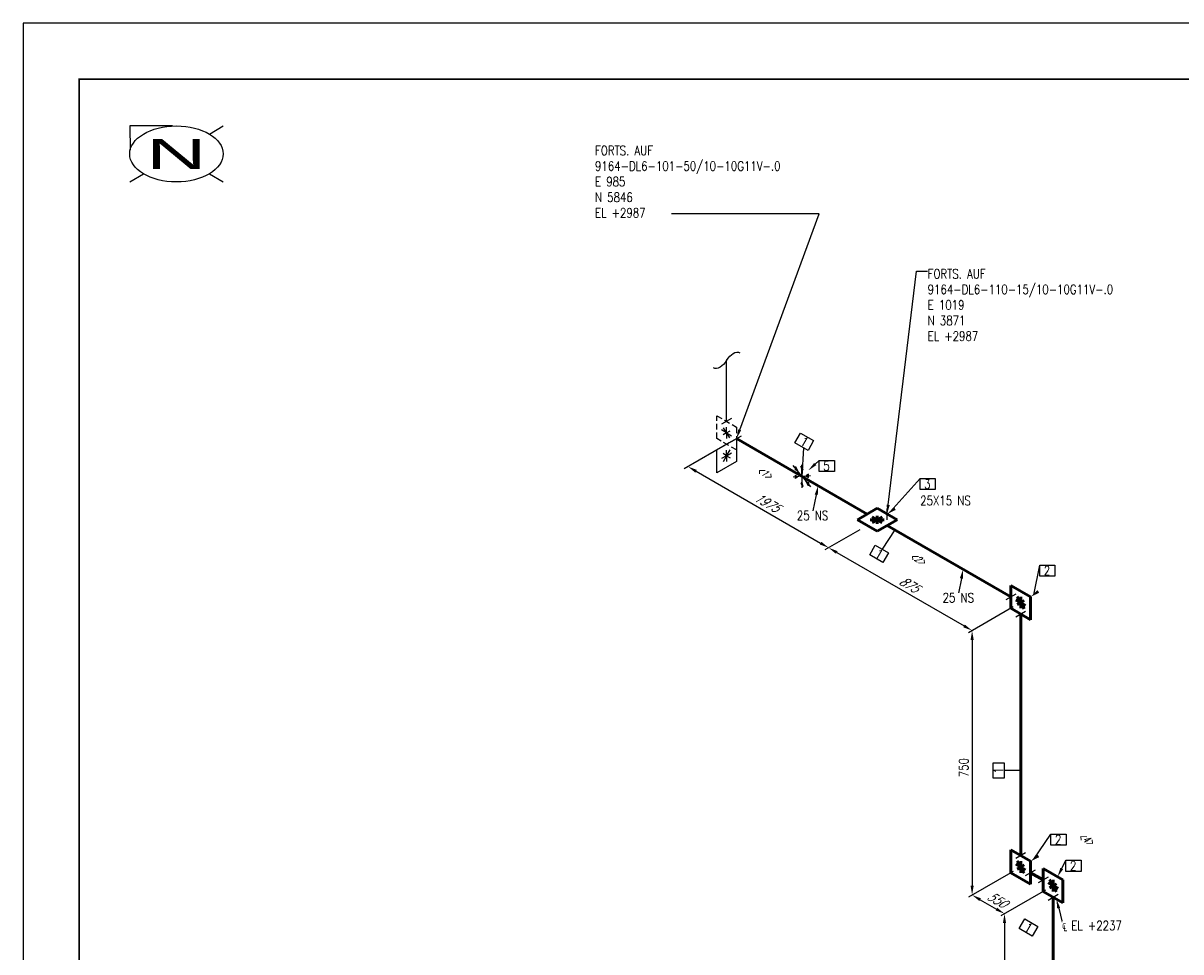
# Model space of a CAD drawing. Header units: millimetres. Extents: x 0 to 594, y 0 to 420.
# Tile 2 of 3: x 0 to 310, y 171 to 420. Entities that reach past the tile are written whole.
import ezdxf
from ezdxf import colors
from ezdxf.entities.mleader import LeaderData, LeaderLine
from ezdxf.enums import TextEntityAlignment as Align
from ezdxf.math import Vec2, Vec3

# ---------------------------------------------------------------- set-up
doc = ezdxf.new("R2010")
doc.units = ezdxf.units.MM
doc.header["$LTSCALE"] = 0.25
doc.set_wipeout_variables(frame=1)
doc.linetypes.add('DASHED2', pattern=[9.525, 6.35, -3.175])
for name, color, linetype in [('Bemaßung', 1, 'Continuous'), ('Beschriftung', 7, 'Continuous'), ('Fortsetzung', 7, 'DASHED2'), ('Title Block', 5, 'Continuous'), ('Verschweißen', 1, 'Continuous')]:
    doc.layers.add(name, color=color, linetype=linetype)
doc.layers.add('Rohr mit kleinem Durchgang', color=30, linetype='Continuous', lineweight=50)
doc.styles.add('AdskIsoAnnotation', font='romans.shx', dxfattribs={"width": 0.8, "height": 1})
doc.styles.add('AdskIsoMetric', font='romans.shx', dxfattribs={"width": 0.8, "height": 2.5})
doc.styles.add('AdskIsoMetric-30', font='romans.shx', dxfattribs={"width": 0.8, "height": 2.5})
doc.styles.add('AdskIsoMetric30', font='romans.shx', dxfattribs={"width": 0.8, "oblique": 30, "height": 2.5})
doc.styles.get("Standard").update_dxf_attribs({"font": 'arial.ttf'})
doc.dimstyles.new('AdskIsoMetric', dxfattribs={"dimtxt": 2.5, "dimasz": 2.5, "dimexe": 1, "dimexo": 2, "dimgap": 0.8, "dimtad": 1, "dimdec": 0, "dimrnd": 1, "dimzin": 0, "dimdsep": 46, "dimtxsty": 'AdskIsoMetric', "dimcen": 0, "dimclrt": 7, "dimadec": 0, "dimazin": 0, "dimtfac": 1, "dimtdec": 0, "dimtmove": 1, "dimatfit": 3, "dimfxl": 1, "dimtfill": 1, "dimfrac": 2, "dimtolj": 1, "dimtzin": 0, "dimarcsym": 0})

# ---------------------------------------------------------------- blocks, each defined once
blk = doc.blocks.new('Title Block')
blk.add_lwpolyline([(0, 0), (594, 0), (594, 420), (0, 420)], close=True)
at = {"const_width": 0.5}
blk.add_lwpolyline([(15, 15), (579, 15), (579, 405), (15, 405)], close=True, dxfattribs=at)
at = {"color": 7}
for tag, p in [('Dienst', (358, 70)), ('NominalSpec', (358, 62)), ('InsulationSpec', (358, 25)), ('InsulationThickness', (358, 17))]:
    blk.add_attdef(tag, p, '', height=3, dxfattribs=at)
for tag, height, p in [('Project_Name', 4.5, (490, 66)), ('Project_Description', 4.5, (490, 53)), ('DWG-NAME', 3, (491, 40)), ('LineNumber', 3, (456, 29)), ('Einheit', 3, (538, 28)), ('Datum', 3, (252, 25)), ('Project_Number', 3, (457, 18)), ('PL', 3, (534, 17)), ('OL', 3, (551, 17)), ('REV.', 3, (570, 17))]:
    blk.add_attdef(tag, text='', height=height, dxfattribs=at).set_placement(p, align=Align.CENTER)
blk = doc.blocks.new('*U4')
at = {"color": 0, "linetype": 'ByBlock', "lineweight": 25}
for p, q in [((-1, 7.48), (-12.5, 7.5)), ((-12.5, 7.5), (-12.39, 1)), ((8.84, 5.3), (12.5, 7.5)), ((-12.5, -7.5), (-8.84, -5.3)), ((8.84, -5.3), (12.5, -7.5))]:
    blk.add_line(p, q, dxfattribs=at)
at = {"color": 0, "linetype": 'ByBlock', "lineweight": -2}
blk.add_line((0, 0), (0, 0), dxfattribs=at)
blk.add_line((0, 0), (0, 0), dxfattribs=at)
blk.add_line((0, 0), (0, 0), dxfattribs=at)
blk.add_line((0, 0), (0, 0), dxfattribs=at)
blk.add_line((0, 0), (0, 0), dxfattribs=at)
at = {"color": 0, "linetype": 'ByBlock', "lineweight": 25}
blk.add_ellipse((0, 0), major_axis=(12.5, 0), ratio=0.6, dxfattribs=at)
at = {"color": 0, "linetype": 'ByBlock', "lineweight": 40, "width": 2}
blk.add_text('N', height=8, dxfattribs=at).set_placement((0, 0), align=Align.MIDDLE_CENTER)
blk = doc.blocks.new('MissingIsoSymbolPlaceholder-1-IsoRight')
at = {"color": 0, "linetype": 'ByBlock', "lineweight": -2, "extrusion": (0.707107, 0.408248, -0.57735)}
for p, q in [((-0.177, -0.102), (-0.177, 0.306)), ((-0.177, 0.306), (0.177, 0.102)), ((0, 0), (-0.088, 0.051)), ((0, 0), (-0.063, -0.036)), ((0, 0), (-0.062, 0.108)), ((0, 0), (0, 0.102)), ((0, 0), (0.063, 0.036)), ((0, 0), (0.088, -0.051)), ((0, 0), (0.062, -0.108)), ((0, 0), (0, -0.102)), ((0.177, 0.102), (0.177, -0.306)), ((0.177, -0.306), (-0.177, -0.102))]:
    blk.add_line(p, q, dxfattribs=at)
blk = doc.blocks.new('Halterung - Anker-1-IsoRight')
h = blk.add_hatch(color=256)
h.paths.add_polyline_path([(0, 0.153), (0.022, 0.126), (0, 0.102)], flags=0)
h.paths.add_polyline_path([(0, 0.102), (-0.022, 0.181), (0, 0.153)], flags=0)
h.paths.add_polyline_path([(-0.115, 0.143), (-0.115, 0.173), (-0.077, 0.095)], flags=0)
h.paths.add_polyline_path([(-0.115, 0.143), (-0.077, 0.095), (-0.115, 0.113)], flags=0)
h.paths.add_polyline_path([(-0.115, -0.01), (-0.115, 0.019), (-0.077, -0.007)], flags=0)
h.paths.add_polyline_path([(0, -0.099), (0, -0.15), (-0.022, -0.123)], flags=0)
h.paths.add_polyline_path([(0.077, -0.095), (0.115, -0.143), (0.115, -0.173)], flags=0)
h.paths.add_polyline_path([(0.115, 0.01), (0.115, -0.019), (0.077, 0.007)], flags=0)
h.paths.add_polyline_path([(0.115, 0.04), (0.115, 0.01), (0.077, 0.007)], flags=0)
h.paths.add_polyline_path([(0.077, -0.095), (0.115, -0.113), (0.115, -0.143)], flags=0)
h.paths.add_polyline_path([(0, -0.15), (0, -0.099), (0.022, -0.178)], flags=0)
h.paths.add_polyline_path([(-0.115, -0.01), (-0.077, -0.007), (-0.115, -0.04)], flags=0)
at = {"color": 0, "linetype": 'ByBlock', "lineweight": -2, "extrusion": (0.707107, 0.408248, -0.57735)}
for q in [(-0.153, 0.19), (-0.153, -0.014), (0, 0.204), (0.153, 0.014), (0, -0.204), (0.153, -0.19)]:
    blk.add_line((0, 0), q, dxfattribs=at)
at = {"color": 0, "linetype": 'ByBlock', "lineweight": -2, "ltscale": 0.0625, "extrusion": (0.707107, 0.408248, -0.57735)}
for p, q in [((-0.115, 0.113), (-0.115, 0.173)), ((-0.115, 0.173), (-0.077, 0.095)), ((-0.115, 0.143), (-0.077, 0.095)), ((-0.077, 0.095), (-0.115, 0.113)), ((-0.115, 0.019), (-0.115, -0.04)), ((-0.077, -0.007), (-0.115, 0.019)), ((0.022, 0.126), (-0.022, 0.181)), ((-0.022, 0.181), (0, 0.102)), ((0, 0.153), (0, 0.102)), ((0, 0.102), (0.022, 0.126)), ((0.077, 0.007), (0.115, 0.04)), ((0.115, 0.01), (0.077, 0.007)), ((0.115, -0.019), (0.077, 0.007)), ((0.115, 0.04), (0.115, -0.019)), ((-0.115, -0.01), (-0.077, -0.007)), ((-0.115, -0.04), (-0.077, -0.007)), ((0, -0.099), (-0.022, -0.123)), ((-0.022, -0.123), (0.022, -0.178)), ((0, -0.15), (0, -0.099)), ((0.022, -0.178), (0, -0.099)), ((0.115, -0.143), (0.077, -0.095)), ((0.115, -0.173), (0.077, -0.095)), ((0.077, -0.095), (0.115, -0.113)), ((0.115, -0.113), (0.115, -0.173))]:
    blk.add_line(p, q, dxfattribs=at)
blk = doc.blocks.new('SplitMark-1-IsoRight')
at = {"color": 0, "linetype": 'Continuous', "lineweight": -2, "extrusion": (0.707107, 0.408248, -0.57735)}
for p, q in [((0, 0), (-0.707, 0.408)), ((-0.707, 0.204), (-0.707, 0.204))]:
    blk.add_line(p, q, dxfattribs=at)
at = {"linetype": 'Continuous', "extrusion": (-2.4037e-17, -1.38778e-17, -1)}
blk.add_ellipse((-0.614, 0.457), major_axis=(-0.091, 0.157), ratio=0.57735, start_param=4.736813, end_param=6.258761, dxfattribs=at)
at = {"linetype": 'Continuous', "extrusion": (-4.80741e-17, -2.77556e-17, -1)}
blk.add_ellipse((-0.8, 0.36), major_axis=(-0.091, 0.157), ratio=0.57735, start_param=1.59557, end_param=3.116819, dxfattribs=at)
blk = doc.blocks.new('AnnoRect')
at = {"color": 0, "linetype": 'ByBlock', "lineweight": -2}
blk.add_wipeout([(-0.81, -0.6), (-0.81, 0.6), (0.81, 0.6), (0.81, -0.6)], dxfattribs=at)
blk.add_lwpolyline([(-0.81, -0.6), (-0.81, 0.6), (0.81, 0.6), (0.81, -0.6)], close=True, dxfattribs=at)
at = {"color": 0, "linetype": 'ByBlock', "lineweight": -2, "style": 'AdskIsoAnnotation', "width": 0.8}
blk.add_attdef('XX', text='', height=1, dxfattribs=at).set_placement((0, 0), align=Align.MIDDLE_CENTER)
blk = doc.blocks.new('*D22')
at = {"layer": 'Bemaßung', "color": 0, "lineweight": -2, "transparency": 16777216}
for p, q in [((273.55, 188.03), (261.56, 181.11)), ((262.56, 179.19), (262.56, 133.16)), ((270.9, 135.48), (261.56, 130.09))]:
    blk.add_line(p, q, dxfattribs=at)
at = {"layer": 'Bemaßung', "color": 0, "transparency": 16777216}
for points in [[(262.14, 179.19), (262.98, 179.19), (262.56, 181.69)], [(262.14, 133.16), (262.98, 133.16), (262.56, 130.66)]]:
    blk.add_solid(points, dxfattribs=at)
at = {"layer": 'Defpoints', "color": 0, "transparency": 16777216}
for p in [(275.55, 189.19), (272.9, 136.63), (262.56, 130.66)]:
    blk.add_point(p, dxfattribs=at)
at = {"layer": 'Bemaßung', "color": 7, "transparency": 16777216, "insert": (260.32, 154.88), "char_height": 2.5, "attachment_point": 5, "rotation": 90, "style": 'AdskIsoMetric-30', "bg_fill": 3, "box_fill_scale": 1.1, "bg_fill_color": 256, "bg_fill_true_color": 13158600, "bg_fill_transparency": 0}
blk.add_mtext('\\A1;336', dxfattribs=at)
blk = doc.blocks.new('*D24')
at = {"layer": 'Bemaßung', "color": 0, "lineweight": -2, "transparency": 16777216}
for p, q in [((264.89, 193.03), (252.9, 186.11)), ((273.55, 188.03), (261.56, 181.11)), ((256.07, 185.44), (260.4, 182.94))]:
    blk.add_line(p, q, dxfattribs=at)
at = {"layer": 'Defpoints', "color": 0, "transparency": 16777216}
for p in [(266.89, 194.19), (275.55, 189.19)]:
    blk.add_point(p, dxfattribs=at)
at = {"layer": 'Bemaßung', "color": 7, "transparency": 16777216, "insert": (260.47, 185.48), "char_height": 2.5, "attachment_point": 5, "rotation": 330, "style": 'AdskIsoMetric30', "bg_fill": 3, "box_fill_scale": 1.1, "bg_fill_color": 256, "bg_fill_true_color": 13158600, "bg_fill_transparency": 0}
blk.add_mtext('\\A1;550', dxfattribs=at)
at = {"layer": 'Bemaßung', "color": 0, "transparency": 16777216}
for points in [[(256.28, 185.8), (255.86, 185.08), (253.9, 186.69)], [(260.6, 183.3), (260.19, 182.58), (262.56, 181.69)]]:
    blk.add_solid(points, dxfattribs=at)
at = {"layer": 'Defpoints', "color": 0, "transparency": 16777216}
blk.add_point((262.56, 181.69), dxfattribs=at)
blk = doc.blocks.new('*D25')
at = {"layer": 'Bemaßung', "color": 0, "lineweight": -2, "transparency": 16777216}
for p, q in [((264.89, 263.79), (252.9, 256.87)), ((253.9, 254.95), (253.9, 189.19)), ((264.89, 193.03), (252.9, 186.11))]:
    blk.add_line(p, q, dxfattribs=at)
at = {"layer": 'Bemaßung', "color": 0, "transparency": 16777216}
for points in [[(253.49, 254.95), (254.32, 254.95), (253.9, 257.45)], [(253.49, 189.19), (254.32, 189.19), (253.9, 186.69)]]:
    blk.add_solid(points, dxfattribs=at)
at = {"layer": 'Defpoints', "color": 0, "transparency": 16777216}
for p in [(266.89, 264.95), (266.89, 194.19), (253.9, 186.69)]:
    blk.add_point(p, dxfattribs=at)
at = {"layer": 'Bemaßung', "color": 7, "transparency": 16777216, "insert": (251.66, 220.77), "char_height": 2.5, "attachment_point": 5, "rotation": 90, "style": 'AdskIsoMetric-30', "bg_fill": 3, "box_fill_scale": 1.1, "bg_fill_color": 256, "bg_fill_true_color": 13158600, "bg_fill_transparency": 0}
blk.add_mtext('\\A1;750', dxfattribs=at)
blk = doc.blocks.new('*D26')
at = {"layer": 'Bemaßung', "color": 0, "lineweight": -2, "transparency": 16777216}
for p, q in [((188.86, 307.69), (176.87, 300.77)), ((180.03, 300.1), (213.35, 280.86)), ((223.85, 284.42), (214.52, 279.03))]:
    blk.add_line(p, q, dxfattribs=at)
at = {"layer": 'Bemaßung', "color": 0, "transparency": 16777216}
for points in [[(180.24, 300.46), (179.83, 299.73), (177.87, 301.35)], [(213.56, 281.22), (213.14, 280.5), (215.52, 279.61)]]:
    blk.add_solid(points, dxfattribs=at)
at = {"layer": 'Defpoints', "color": 0, "transparency": 16777216}
for p in [(190.86, 308.85), (225.85, 285.58), (215.52, 279.61)]:
    blk.add_point(p, dxfattribs=at)
at = {"layer": 'Bemaßung', "color": 7, "transparency": 16777216, "insert": (198.93, 291.77), "char_height": 2.5, "attachment_point": 5, "rotation": 330, "style": 'AdskIsoMetric30', "bg_fill": 3, "box_fill_scale": 1.1, "bg_fill_color": 256, "bg_fill_true_color": 13158600, "bg_fill_transparency": 0}
blk.add_mtext('\\A1;1975', dxfattribs=at)
blk = doc.blocks.new('*D27')
at = {"layer": 'Bemaßung', "color": 0, "lineweight": -2, "transparency": 16777216}
for p, q in [((223.85, 284.42), (214.52, 279.03)), ((217.68, 278.36), (251.74, 258.7)), ((264.89, 263.79), (252.9, 256.87))]:
    blk.add_line(p, q, dxfattribs=at)
at = {"layer": 'Bemaßung', "color": 0, "transparency": 16777216}
for points in [[(217.89, 278.72), (217.47, 278), (215.52, 279.61)], [(251.95, 259.06), (251.53, 258.34), (253.9, 257.45)]]:
    blk.add_solid(points, dxfattribs=at)
at = {"layer": 'Defpoints', "color": 0, "transparency": 16777216}
for p in [(225.85, 285.58), (266.89, 264.95), (253.9, 257.45)]:
    blk.add_point(p, dxfattribs=at)
at = {"layer": 'Bemaßung', "color": 7, "transparency": 16777216, "insert": (236.95, 269.82), "char_height": 2.5, "attachment_point": 5, "rotation": 330, "style": 'AdskIsoMetric30', "bg_fill": 3, "box_fill_scale": 1.1, "bg_fill_color": 256, "bg_fill_true_color": 13158600, "bg_fill_transparency": 0}
blk.add_mtext('\\A1;875', dxfattribs=at)
blk = doc.blocks.new('MissingIsoSymbolPlaceholder-1-Iso2DSkew0')
at = {"color": 0, "linetype": 'ByBlock', "lineweight": -2, "extrusion": (0.707107, 0.408248, -0.57735)}
for p, q in [((-2.65, -1.53), (-2.65, 4.59)), ((-2.65, 4.59), (2.65, 1.53)), ((0, 0), (-1.33, 0.77)), ((0, 0), (-0.94, -0.54)), ((0, 0), (-0.93, 1.63)), ((0, 0), (0, 1.53)), ((0, 0), (0.94, 0.54)), ((0, 0), (1.33, -0.77)), ((0, 0), (0.93, -1.63)), ((0, 0), (0, -1.53)), ((2.65, 1.53), (2.65, -4.59)), ((2.65, -4.59), (-2.65, -1.53))]:
    blk.add_line(p, q, dxfattribs=at)
blk = doc.blocks.new('MissingIsoSymbolPlaceholder-1-Iso2DSkew90')
at = {"color": 0, "linetype": 'ByBlock', "lineweight": -2, "extrusion": (0, 0.816497, 0.57735)}
for p, q in [((0, 3.06), (-5.3, 0)), ((-5.3, 0), (0, -3.06)), ((0, 0), (-1.87, 0)), ((0, 0), (-1.33, 0.77)), ((0, 0), (-1.33, -0.77)), ((0, 0), (-0.01, 1.08)), ((5.3, 0), (0, 3.06)), ((0, 0), (1.32, 0.77)), ((0, 0), (1.33, -0.77)), ((0, 0), (1.87, 0)), ((0, 0), (0.01, -1.08)), ((0, -3.06), (5.3, 0))]:
    blk.add_line(p, q, dxfattribs=at)
blk = doc.blocks.new('MissingIsoSymbolPlaceholder-2-Iso2DSkew90')
at = {"color": 0, "linetype": 'ByBlock', "lineweight": -2, "extrusion": (0.707107, 0.408248, -0.57735)}
for p, q in [((-2.65, 4.59), (2.65, 1.53)), ((-2.65, -1.53), (-2.65, 4.59)), ((0, 0), (-1.33, 0.77)), ((0, 0), (-0.94, -0.54)), ((0, 0), (-0.93, 1.63)), ((0, 0), (0, 1.53)), ((0, 0), (0.94, 0.54)), ((0, 0), (1.33, -0.77)), ((0, 0), (0.93, -1.63)), ((0, 0), (0, -1.53)), ((2.65, 1.53), (2.65, -4.59)), ((2.65, -4.59), (-2.65, -1.53))]:
    blk.add_line(p, q, dxfattribs=at)
blk = doc.blocks.new('MissingIsoSymbolPlaceholder-1-Iso2DSkew180')
at = {"color": 0, "linetype": 'ByBlock', "lineweight": -2, "extrusion": (-0.707107, -0.408248, 0.57735)}
for p, q in [((-2.65, 4.59), (-2.65, -1.53)), ((2.65, 1.53), (-2.65, 4.59)), ((0, 0), (-1.33, 0.77)), ((0, 0), (-0.94, 1.62)), ((0, 0), (-0.93, -0.55)), ((0, 0), (0, 1.53)), ((0, 0), (0.93, 0.55)), ((0, 0), (0, -1.53)), ((0, 0), (0.94, -1.62)), ((0, 0), (1.33, -0.76)), ((2.65, -4.59), (2.65, 1.53)), ((-2.65, -1.53), (2.65, -4.59))]:
    blk.add_line(p, q, dxfattribs=at)
blk = doc.blocks.new('MissingIsoSymbolPlaceholder-3-Iso2DSkew90')
at = {"color": 0, "linetype": 'ByBlock', "lineweight": -2, "extrusion": (0.707107, 0.408248, -0.57735)}
for p, q in [((-2.65, 4.59), (2.65, 1.53)), ((-2.65, -1.53), (-2.65, 4.59)), ((0, 0), (-1.33, 0.77)), ((0, 0), (-0.94, -0.54)), ((0, 0), (-0.93, 1.63)), ((0, 0), (0, 1.53)), ((0, 0), (0.94, 0.54)), ((0, 0), (1.33, -0.77)), ((0, 0), (0.93, -1.63)), ((0, 0), (0, -1.53)), ((2.65, 1.53), (2.65, -4.59)), ((2.65, -4.59), (-2.65, -1.53))]:
    blk.add_line(p, q, dxfattribs=at)
blk = doc.blocks.new('Thread-2-IsoLeft')
at = {"linetype": 'ByBlock', "lineweight": -2, "extrusion": (0, -0.816497, -0.57735)}
blk.add_line((0.088, 0.051), (-0.088, -0.051), dxfattribs=at)
blk = doc.blocks.new('Thread-1-IsoRight')
at = {"linetype": 'ByBlock', "lineweight": -2, "extrusion": (0.707107, 0.408248, -0.57735)}
blk.add_line((0, 0.102), (0, -0.102), dxfattribs=at)

msp = doc.modelspace()

# ---------------------------------------------------------------- block references
msp.add_blockref('*U4', (41, 385))
at = {"xscale": 15, "yscale": 15, "zscale": 15, "rotation": 179.9999999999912}
msp.add_blockref('Halterung - Anker-1-IsoRight', (208.357, 298.743), dxfattribs=at)
at = {"layer": 'Fortsetzung'}
for name, p, xscale, yscale, zscale, rotation in [('SplitMark-1-IsoRight', (188.208, 313.438), 20, 20, 20, 300.0000000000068), ('Thread-1-IsoRight', (188.208, 313.438), 15, 15, 15, 300.0000000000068), ('MissingIsoSymbolPlaceholder-1-IsoRight', (188.208, 304.252), 15, 15, 15, 300.000000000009)]:
    msp.add_blockref(name, p, dxfattribs=dict(at, xscale=xscale, yscale=yscale, zscale=zscale, rotation=rotation))
at = {"layer": 'Title Block'}
msp.add_blockref('Title Block', (0, 0), dxfattribs=at)

# ---------------------------------------------------------------- leaders
at = {"layer": 'Beschriftung'}
ml = msp.add_multileader_mtext('Standard', dxfattribs=at)
ml.set_content('')
ml.set_leader_properties()
ml.build(insert=Vec2(0, 0))
ml.multileader.update_dxf_attribs({"dogleg_length": 3.062, "arrow_head_size": 2.5})
ctx = ml.context
ctx.base_point, ctx.arrow_head_size = Vec3(235.938, 353.643), 2.5
notes = []
notes.append((ctx, [(0, (1, 1, 0), (239, 353.643), (1, 0), 3.062, [(0, [(231.157, 288.641)], 0, [])])]))
ctx.mtext, ml.multileader.dxf.content_type = None, 0
ml = msp.add_multileader_mtext('Standard', dxfattribs=at)
ml.set_content('')
ml.set_leader_properties()
ml.build(insert=Vec2(0, 0))
ml.multileader.update_dxf_attribs({"dogleg_length": 0, "arrow_head_size": 0})
ctx = ml.context
ctx.base_point, ctx.arrow_head_size = Vec3(208.894, 306.329), 0
notes.append((ctx, [(0, (1, 1, 0), (208.894, 306.329), (-1, 0), 0, [(0, [(208.411, 298.712)], 0, [])])]))
ctx.mtext, ml.multileader.dxf.content_type = None, 0
ml = msp.add_multileader_mtext('Standard', dxfattribs=at)
ml.set_content('')
ml.set_leader_properties()
ml.build(insert=Vec2(0, 0))
ml.multileader.update_dxf_attribs({"dogleg_length": 0, "arrow_head_size": 2.5})
ctx = ml.context
ctx.base_point, ctx.arrow_head_size = Vec3(213, 303), 2.5
notes.append((ctx, [(0, (1, 1, 0), (213, 303), (-1, 0), 0, [(0, [(210.083, 300.325)], 0, [])])]))
ctx.mtext, ml.multileader.dxf.content_type = None, 0
ml = msp.add_multileader_mtext('Standard', dxfattribs=at)
ml.set_content('')
ml.set_leader_properties()
ml.build(insert=Vec2(0, 0))
ml.multileader.update_dxf_attribs({"dogleg_length": 0, "arrow_head_size": 2.5})
ctx = ml.context
ctx.base_point, ctx.arrow_head_size = Vec3(240, 298.167), 2.5
notes.append((ctx, [(0, (1, 1, 0), (240, 298.167), (-1, 0), 0, [(0, [(231.157, 288.641), (231.993, 289.227)], 0, [])])]))
ctx.mtext, ml.multileader.dxf.content_type = None, 0
ml = msp.add_multileader_mtext('Standard', dxfattribs=at)
ml.set_content('')
ml.set_leader_properties()
ml.build(insert=Vec2(0, 0))
ml.multileader.update_dxf_attribs({"dogleg_length": 0, "arrow_head_size": 2.5})
ctx = ml.context
ctx.base_point, ctx.arrow_head_size = Vec3(211.312, 289.5), 2.5
notes.append((ctx, [(0, (1, 1, 0), (211.312, 289.5), (-1, 0), 0, [(0, [(212.71, 296.23)], 0, [])])]))
ctx.mtext, ml.multileader.dxf.content_type = None, 0
ml = msp.add_multileader_mtext('Standard', dxfattribs=at)
ml.set_content('')
ml.set_leader_properties()
ml.build(insert=Vec2(0, 0))
ml.multileader.update_dxf_attribs({"dogleg_length": 0, "arrow_head_size": 0})
ctx = ml.context
ctx.base_point, ctx.arrow_head_size = Vec3(229.829, 279.253), 0
notes.append((ctx, [(0, (1, 1, 0), (229.829, 279.253), (-1, 0), 0, [(0, [(233.223, 284.386)], 0, [])])]))
ctx.mtext, ml.multileader.dxf.content_type = None, 0
ml = msp.add_multileader_mtext('Standard', dxfattribs=at)
ml.set_content('')
ml.set_leader_properties()
ml.build(insert=Vec2(0, 0))
ml.multileader.update_dxf_attribs({"dogleg_length": 0, "arrow_head_size": 2.5})
ctx = ml.context
ctx.base_point, ctx.arrow_head_size = Vec3(250.284, 267.5), 2.5
notes.append((ctx, [(0, (1, 1, 0), (250.284, 267.5), (-1, 0), 0, [(0, [(251.486, 273.842)], 0, [])])]))
ctx.mtext, ml.multileader.dxf.content_type = None, 0
ml = msp.add_multileader_mtext('Standard', dxfattribs=at)
ml.set_content('')
ml.set_leader_properties()
ml.build(insert=Vec2(0, 0))
ml.multileader.update_dxf_attribs({"dogleg_length": 0, "arrow_head_size": 2.5})
ctx = ml.context
ctx.base_point, ctx.arrow_head_size = Vec3(272, 275), 2.5
notes.append((ctx, [(0, (1, 1, 0), (272, 275), (-1, 0), 0, [(0, [(269.544, 266.478), (270.38, 267.064)], 0, [])])]))
ctx.mtext, ml.multileader.dxf.content_type = None, 0
ml = msp.add_multileader_mtext('Standard', dxfattribs=at)
ml.set_content('')
ml.set_leader_properties()
ml.build(insert=Vec2(0, 0))
ml.multileader.update_dxf_attribs({"dogleg_length": 0, "arrow_head_size": 0})
ctx = ml.context
ctx.base_point, ctx.arrow_head_size = Vec3(262.5, 220), 0
notes.append((ctx, [(0, (1, 1, 0), (262.5, 220), (-1, 0), 0, [(0, [(266.893, 220)], 0, [])])]))
ctx.mtext, ml.multileader.dxf.content_type = None, 0
ml = msp.add_multileader_mtext('Standard', dxfattribs=at)
ml.set_content('')
ml.set_leader_properties()
ml.build(insert=Vec2(0, 0))
ml.multileader.update_dxf_attribs({"dogleg_length": 0, "arrow_head_size": 2.5})
ctx = ml.context
ctx.base_point, ctx.arrow_head_size = Vec3(275, 203), 2.5
notes.append((ctx, [(0, (1, 1, 0), (275, 203), (-1, 0), 0, [(0, [(269.544, 195.717), (270.38, 196.302)], 0, [])])]))
ctx.mtext, ml.multileader.dxf.content_type = None, 0
ml = msp.add_multileader_mtext('Standard', dxfattribs=at)
ml.set_content('')
ml.set_leader_properties()
ml.build(insert=Vec2(0, 0))
ml.multileader.update_dxf_attribs({"dogleg_length": 0, "arrow_head_size": 2.5})
ctx = ml.context
ctx.base_point, ctx.arrow_head_size = Vec3(279, 196), 2.5
notes.append((ctx, [(0, (1, 1, 0), (279, 196), (-1, 0), 0, [(0, [(276.751, 191.556)], 0, [])])]))
ctx.mtext, ml.multileader.dxf.content_type = None, 0
ml = msp.add_multileader_mtext('Standard', dxfattribs=at)
ml.set_content('')
ml.set_leader_properties()
ml.build(insert=Vec2(0, 0))
ml.multileader.update_dxf_attribs({"dogleg_length": 0, "arrow_head_size": 2.5})
ctx = ml.context
ctx.base_point, ctx.arrow_head_size = Vec3(278, 179.452), 2.5
notes.append((ctx, [(0, (1, 1, 0), (278, 179.452), (-1, 0), 0, [(0, [(276.453, 185.605)], 0, [])])]))
ctx.mtext, ml.multileader.dxf.content_type = None, 0
for ctx, leaders in notes:
    for number, flags, end, landing, length, lines in leaders:
        leader = LeaderData()
        leader.index, (leader.has_last_leader_line, leader.has_dogleg_vector, leader.attachment_direction) = number, flags
        leader.last_leader_point, leader.dogleg_vector, leader.dogleg_length = Vec3(end), Vec3(landing), length
        for number, points, colour, breaks in lines:
            line = LeaderLine()
            line.index, line.vertices, line.color, line.breaks = number, Vec3.list(points), colors.encode_raw_color(colour), breaks
            leader.lines.append(line)
        ctx.leaders.append(leader)

# ---------------------------------------------------------------- next in the draw order: block references
ref = msp.add_blockref('AnnoRect', (209, 308), dxfattribs=dict(at, xscale=2.5, yscale=2.5, zscale=2.5, rotation=329.9999999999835))
ref.add_attrib('XX_001', '1', (207.674, 307.322), dxfattribs={"layer": '0', "color": 0, "linetype": 'ByBlock', "lineweight": -2, "height": 2.5, "rotation": 330, "style": 'AdskIsoAnnotation', "width": 0.8})
ref = msp.add_blockref('AnnoRect', (215.024, 301.5), dxfattribs=dict(at, xscale=2.5, yscale=2.5, zscale=2.5))
ref.add_attrib('XX_001', '5', (214.071, 300.25), dxfattribs={"layer": '0', "color": 0, "linetype": 'ByBlock', "lineweight": -2, "height": 2.5, "style": 'AdskIsoAnnotation', "width": 0.8})
ref = msp.add_blockref('AnnoRect', (242.024, 296.667), dxfattribs=dict(at, xscale=2.5, yscale=2.5, zscale=2.5))
ref.add_attrib('XX_001', '3', (241.071, 295.417), dxfattribs={"layer": '0', "color": 0, "linetype": 'ByBlock', "lineweight": -2, "height": 2.5, "style": 'AdskIsoAnnotation', "width": 0.8})
ref = msp.add_blockref('AnnoRect', (229, 278), dxfattribs=dict(at, xscale=2.5, yscale=2.5, zscale=2.5, rotation=329.9999999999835))
ref.add_attrib('XX_001', '1', (227.674, 277.322), dxfattribs={"layer": '0', "color": 0, "linetype": 'ByBlock', "lineweight": -2, "height": 2.5, "rotation": 330, "style": 'AdskIsoAnnotation', "width": 0.8})
ref = msp.add_blockref('AnnoRect', (274.024, 273.5), dxfattribs=dict(at, xscale=2.5, yscale=2.5, zscale=2.5))
ref.add_attrib('XX_001', '2', (273.071, 272.25), dxfattribs={"layer": '0', "color": 0, "linetype": 'ByBlock', "lineweight": -2, "height": 2.5, "style": 'AdskIsoAnnotation', "width": 0.8})
ref = msp.add_blockref('AnnoRect', (261, 220), dxfattribs=dict(at, xscale=2.5, yscale=2.5, zscale=2.5, rotation=89.99999999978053))
ref.add_attrib('XX_001', '1', (262.25, 219.19), dxfattribs={"layer": '0', "color": 0, "linetype": 'ByBlock', "lineweight": -2, "height": 2.5, "rotation": 90, "style": 'AdskIsoAnnotation', "width": 0.8})
ref = msp.add_blockref('AnnoRect', (277.024, 201.5), dxfattribs=dict(at, xscale=2.5, yscale=2.5, zscale=2.5))
ref.add_attrib('XX_001', '2', (276.071, 200.25), dxfattribs={"layer": '0', "color": 0, "linetype": 'ByBlock', "lineweight": -2, "height": 2.5, "style": 'AdskIsoAnnotation', "width": 0.8})
ref = msp.add_blockref('AnnoRect', (281.024, 194.5), dxfattribs=dict(at, xscale=2.5, yscale=2.5, zscale=2.5))
ref.add_attrib('XX_001', '2', (280.071, 193.25), dxfattribs={"layer": '0', "color": 0, "linetype": 'ByBlock', "lineweight": -2, "height": 2.5, "style": 'AdskIsoAnnotation', "width": 0.8})
ref = msp.add_blockref('AnnoRect', (269, 178), dxfattribs=dict(at, xscale=2.5, yscale=2.5, zscale=2.5, rotation=329.9999999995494))
ref.add_attrib('XX_001', '1', (267.674, 177.322), dxfattribs={"layer": '0', "color": 0, "linetype": 'ByBlock', "lineweight": -2, "height": 2.5, "rotation": 330, "style": 'AdskIsoAnnotation', "width": 0.8})

# ---------------------------------------------------------------- next in the draw order: texts
at = {"layer": 'Beschriftung', "char_height": 2.5, "width": 57.3, "attachment_point": 7, "style": 'AdskIsoAnnotation', "bg_fill": 3, "box_fill_scale": 1, "bg_fill_color": 256, "bg_fill_true_color": 13158600, "bg_fill_transparency": 0}
for s, insert in [('{\\Q0;FORTS. AUF^M^J9164-DL6-101-50/10-10G11V-.0^M^JE 985^M^JN 5846^M^JEL +2987}', (153, 368)), ('{\\Q0;FORTS. AUF^M^J9164-DL6-110-15/10-10G11V-.0^M^JE 1019^M^JN 3871^M^JEL +2987}', (242, 335))]:
    msp.add_mtext(s, dxfattribs=dict(at, insert=insert))
at = {"layer": 'Beschriftung', "char_height": 1.7678, "attachment_point": 7, "rotation": 330, "style": 'AdskIsoAnnotation', "bg_fill": 3, "box_fill_scale": 1, "bg_fill_color": 256, "bg_fill_true_color": 13158600, "bg_fill_transparency": 0}
for s, insert in [('{\\Q30;<1>}', (196, 300)), ('{\\Q30;<2>}', (237, 277)), ('{\\Q30;<4>}', (282, 202))]:
    msp.add_mtext(s, dxfattribs=dict(at, insert=insert))
at = {"layer": 'Beschriftung', "char_height": 2.5, "attachment_point": 7, "style": 'AdskIsoAnnotation', "bg_fill": 3, "box_fill_scale": 1, "bg_fill_color": 256, "bg_fill_true_color": 13158600, "bg_fill_transparency": 0}
for s, insert in [('{\\Q0;25 NS}', (207, 287)), ('{\\Q0;25 NS}', (246, 265)), ('{\\Q0;℄ EL +2237}', (278, 177))]:
    msp.add_mtext(s, dxfattribs=dict(at, insert=insert))

# ---------------------------------------------------------------- next in the draw order: texts
at = {"layer": 'Beschriftung', "insert": (240, 291), "char_height": 2.5, "attachment_point": 7, "style": 'AdskIsoAnnotation', "bg_fill": 3, "box_fill_scale": 1, "bg_fill_color": 256, "bg_fill_true_color": 13158600, "bg_fill_transparency": 0}
msp.add_mtext('{\\Q0;25X15 NS}', dxfattribs=at)

# ---------------------------------------------------------------- next in the draw order: dimensions: what is measured, and where the dimension line sits
at = {"layer": 'Bemaßung'}
dim = msp.add_linear_dim(base=(262.561, 130.664), p1=(275.552, 189.187), p2=(272.9, 136.634), angle=270, text='336', dimstyle='AdskIsoMetric', override={"dimtad": 0, "dimlfac": 6.393518, "dimtxsty": 'AdskIsoMetric-30', "dimse1": 0, "dimse2": 0, "dimsd1": 0, "dimsd2": 0, "dimtmove": 1}, dxfattribs=at)
dim.commit()
dim.dimension.update_dxf_attribs({"geometry": '*D22', "text_midpoint": (260.321, 154.882), "dimtype": 160})

# ---------------------------------------------------------------- next in the draw order: leaders
at = {"layer": 'Beschriftung'}
ml = msp.add_multileader_mtext('Standard', dxfattribs=at)
ml.set_content('')
ml.set_leader_properties()
ml.build(insert=Vec2(0, 0))
ml.multileader.update_dxf_attribs({"dogleg_length": 39.559, "arrow_head_size": 2.5})
ctx = ml.context
ctx.base_point, ctx.arrow_head_size = Vec3(173.441, 369), 2.5
notes = []
notes.append((ctx, [(0, (1, 1, 0), (213, 369), (-1, 0), 39.559, [(0, [(190.859, 308.845)], 0, [])])]))
ctx.mtext, ml.multileader.dxf.content_type = None, 0
for ctx, leaders in notes:
    for number, flags, end, landing, length, lines in leaders:
        leader = LeaderData()
        leader.index, (leader.has_last_leader_line, leader.has_dogleg_vector, leader.attachment_direction) = number, flags
        leader.last_leader_point, leader.dogleg_vector, leader.dogleg_length = Vec3(end), Vec3(landing), length
        for number, points, colour, breaks in lines:
            line = LeaderLine()
            line.index, line.vertices, line.color, line.breaks = number, Vec3.list(points), colors.encode_raw_color(colour), breaks
            leader.lines.append(line)
        ctx.leaders.append(leader)

# ---------------------------------------------------------------- next in the draw order: dimensions: what is measured, and where the dimension line sits
at = {"layer": 'Bemaßung'}
for base, p1, p2, text, override, picture, middle in [((215.515, 279.61), (190.859, 308.845), (225.854, 285.579), '1975', {"dimtad": 0, "dimlfac": 47.093125, "dimtxsty": 'AdskIsoMetric30', "dimse1": 0, "dimse2": 0, "dimsd1": 0, "dimsd2": 0, "dimtmove": 1}, '*D26', (198.932, 291.771)), ((262.561, 181.687), (266.893, 194.186), (275.552, 189.187), '550', {"dimtad": 0, "dimlfac": 55.008436, "dimtxsty": 'AdskIsoMetric30', "dimse1": 0, "dimse2": 0, "dimsd1": 0, "dimsd2": 0, "dimtmove": 1}, '*D24', (260.472, 185.48))]:
    dim = msp.add_linear_dim(base=base, p1=p1, p2=p2, angle=330, text=text, dimstyle='AdskIsoMetric', override=override, dxfattribs=at)
    dim.commit()
    dim.dimension.update_dxf_attribs({"geometry": picture, "text_midpoint": middle, "dimtype": 160})

# ---------------------------------------------------------------- next in the draw order: linework, layer by layer
at = {"layer": 'Rohr mit kleinem Durchgang'}
for points in [[(190.859, 308.845), (225.854, 288.641)], [(269.544, 192.655), (272.9, 190.718)], [(275.552, 186.125), (275.552, 141.226)]]:
    msp.add_lwpolyline(points, dxfattribs=at)

# ---------------------------------------------------------------- next in the draw order: block references
at = {"layer": 'Fortsetzung'}
msp.add_blockref('MissingIsoSymbolPlaceholder-1-Iso2DSkew0', (188.208, 310.376), dxfattribs=at)
at = {"layer": 'Fortsetzung', "xscale": 15, "yscale": 15, "zscale": 15, "rotation": 300.0000000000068}
msp.add_blockref('Thread-1-IsoRight', (188.208, 307.314), dxfattribs=at)
at = {"layer": 'Rohr mit kleinem Durchgang'}
msp.add_blockref('MissingIsoSymbolPlaceholder-3-Iso2DSkew90', (275.552, 189.187), dxfattribs=at)
at = {"layer": 'Verschweißen', "xscale": 15, "yscale": 15, "zscale": 15}
for name, p, rotation in [('Thread-2-IsoLeft', (190.859, 308.845), 179.9999999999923), ('Thread-2-IsoLeft', (225.854, 288.641), 359.9999999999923), ('Thread-2-IsoLeft', (272.9, 190.718), 359.9999999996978), ('Thread-1-IsoRight', (275.552, 186.125), 119.9999999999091)]:
    msp.add_blockref(name, p, dxfattribs=dict(at, rotation=rotation))

# ---------------------------------------------------------------- next in the draw order: dimensions: what is measured, and where the dimension line sits
at = {"layer": 'Bemaßung'}
dim = msp.add_linear_dim(base=(253.902, 186.686), p1=(266.893, 264.947), p2=(266.893, 194.186), angle=270, text='750', dimstyle='AdskIsoMetric', override={"dimtad": 0, "dimlfac": 10.598997, "dimtxsty": 'AdskIsoMetric-30', "dimse1": 0, "dimse2": 0, "dimsd1": 0, "dimsd2": 0, "dimtmove": 1}, dxfattribs=at)
dim.commit()
dim.dimension.update_dxf_attribs({"geometry": '*D25', "text_midpoint": (251.662, 220.773), "dimtype": 160})

# ---------------------------------------------------------------- next in the draw order: block references
at = {"layer": 'Rohr mit kleinem Durchgang'}
msp.add_blockref('MissingIsoSymbolPlaceholder-1-Iso2DSkew180', (266.893, 194.186), dxfattribs=at)
at = {"layer": 'Verschweißen', "xscale": 15, "yscale": 15, "zscale": 15}
for name, p, rotation in [('Thread-1-IsoRight', (266.893, 197.248), 299.9999999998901), ('Thread-2-IsoLeft', (269.544, 192.655), 179.9999999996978)]:
    msp.add_blockref(name, p, dxfattribs=dict(at, rotation=rotation))

# ---------------------------------------------------------------- next in the draw order: dimensions: what is measured, and where the dimension line sits
at = {"layer": 'Bemaßung'}
dim = msp.add_linear_dim(base=(253.902, 257.447), p1=(225.854, 285.579), p2=(266.893, 264.947), angle=330, text='875', dimstyle='AdskIsoMetric', override={"dimtad": 0, "dimlfac": 19.081209, "dimtxsty": 'AdskIsoMetric30', "dimse1": 0, "dimse2": 0, "dimsd1": 0, "dimsd2": 0, "dimtmove": 1}, dxfattribs=at)
dim.commit()
dim.dimension.update_dxf_attribs({"geometry": '*D27', "text_midpoint": (236.948, 269.822), "dimtype": 160})

# ---------------------------------------------------------------- next in the draw order: linework, layer by layer
at = {"layer": 'Rohr mit kleinem Durchgang'}
for points in [[(231.157, 285.579), (264.241, 266.478)], [(266.893, 261.886), (266.893, 197.248)]]:
    msp.add_lwpolyline(points, dxfattribs=at)

# ---------------------------------------------------------------- next in the draw order: block references
at = {"layer": 'Fortsetzung', "xscale": 15, "yscale": 15, "zscale": 15, "rotation": 239.999999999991}
msp.add_blockref('Thread-2-IsoLeft', (231.157, 288.641), dxfattribs=at)
at = {"layer": 'Rohr mit kleinem Durchgang'}
for name, p in [('MissingIsoSymbolPlaceholder-1-Iso2DSkew90', (228.505, 287.11)), ('MissingIsoSymbolPlaceholder-2-Iso2DSkew90', (266.893, 264.947))]:
    msp.add_blockref(name, p, dxfattribs=at)
at = {"layer": 'Verschweißen', "xscale": 15, "yscale": 15, "zscale": 15}
for name, p, rotation in [('Thread-2-IsoLeft', (231.157, 285.579), 179.9999999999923), ('Thread-2-IsoLeft', (264.241, 266.478), 359.9999999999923), ('Thread-1-IsoRight', (266.893, 261.886), 119.9999999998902)]:
    msp.add_blockref(name, p, dxfattribs=dict(at, rotation=rotation))

doc.saveas('drawing.dxf')
